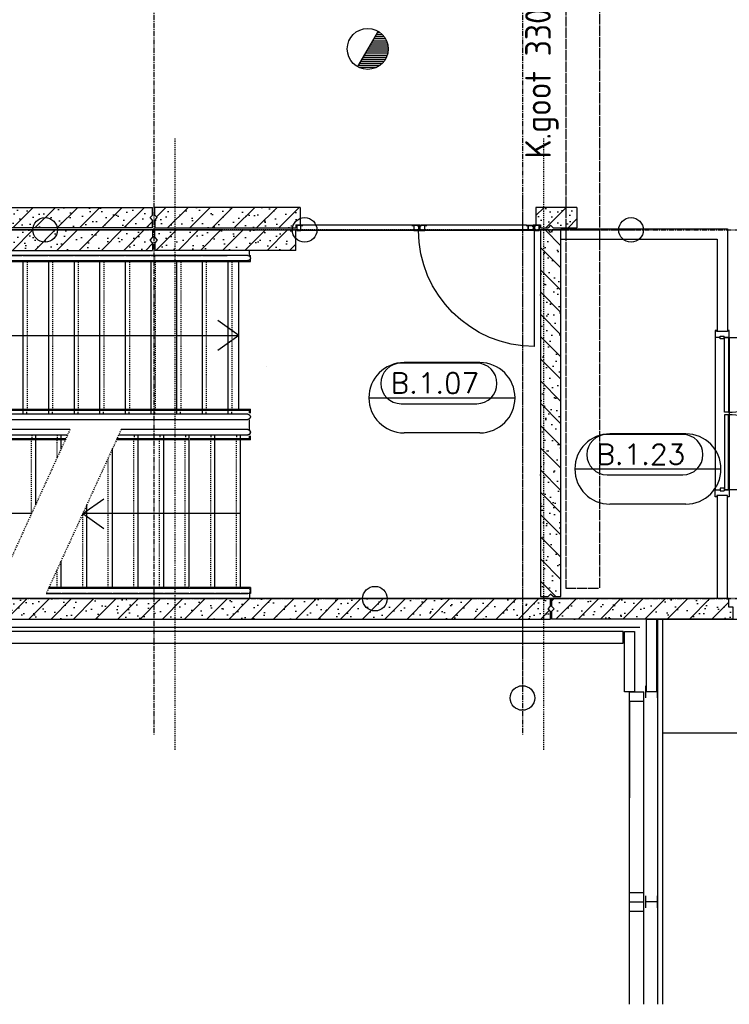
# Model space of a CAD drawing. Extents: x 0 to 1189, y 0 to 841.
# Tile 16 of 33: x 611 to 681, y 105 to 201. Entities that reach past the tile are written whole.
import ezdxf

# ---------------------------------------------------------------- set-up
doc = ezdxf.new("R2010")
doc.units = 0
doc.header["$PDSIZE"] = 2
for name, pattern in [('AUSGEZOGEN', [0]), ('B0304', [6, 5, -0.5, 0, -0.5]), ('B0402', [9.375, 6.25, -3.125]), ('DASHDOT', [25.4, 12.7, -6.35, 0, -6.35]), ('E0001', [1, 1, 0])]:
    doc.linetypes.add(name, pattern=pattern)
doc.layers.get('0').update_dxf_attribs({"linetype": 'CONTINUOUS'})
for name, color, linetype in [('AB$1A---_ATTRIB', 9, 'CONTINUOUS'), ('AL$1A---_ALGEMEEN', 9, 'CONTINUOUS'), ('EL65----_BEVEILIGING', 2, 'CONTINUOUS'), ('ET6130--_KANALISATIE', 7, 'CONTINUOUS'), ('GOTEN', 3, 'CONTINUOUS'), ('STRAMIEN', 1, 'CONTINUOUS')]:
    doc.layers.add(name, color=color, linetype=linetype)
doc.styles.add('ROMANS', font='romans.shx', dxfattribs={"height": 300})
doc.styles.add('ROMANSCURSIEF', font='romans.shx', dxfattribs={"oblique": 15, "height": 300})
doc.styles.get("Standard").update_dxf_attribs({"font": 'ISO'})
pattern_1 = [(225, (0, 0), (108.6116, -108.6116), []), (197, (0, 0), (-41.26, -127.7242), [0, -130.56, -73.92, 0, -107.52]), (228, (0, 0), (29.465, -129.875), [0, -129.28, 0, -131.84, 0, -106.24]), (251, (0, 0), (76.6585, -107.621), [0, -128, 0, -768, -105.28])]

# ---------------------------------------------------------------- blocks, each defined once
blk = doc.blocks.new('-RUIM-NR')
at = {"layer": 'AL$1A---_ALGEMEEN', "color": 15, "linetype": 'ByBlock'}
for p, q in [((339.7, 337.4), (-398.8, 337.4)), ((370.1, 343.2), (-370.1, 343.2)), ((-713.3, 0), (713.3, 0)), ((341.4, -61.6), (-398.8, -61.6)), ((370.1, -343.2), (-370.1, -343.2))]:
    blk.add_line(p, q, dxfattribs=at)
for centre, radius, start, end in [((-370.1, 0), 343.2, 90, 270), ((-398.8, 139.8), 197.6, 90, 270), ((339.7, 139.8), 197.6, 270, 90), ((370.1, 0), 343.2, 270, 90)]:
    blk.add_arc(centre, radius, start, end, dxfattribs=at)
at = {"layer": 'AB$1A---_ATTRIB', "linetype": 'Continuous', "style": 'ROMANS'}
blk.add_attdef('RUIMTENUMMER', (-502.1, 43.4), '', height=200, dxfattribs=at)
at = {"layer": 'AB$1A---_ATTRIB', "color": 1, "linetype": 'Continuous', "style": 'ROMANS'}
blk.add_attdef('PEILMAAT', (-556.6, -214.3), '', height=150, dxfattribs=at)
blk = doc.blocks.new('-954P1-KHIC')
at = {"layer": 'AL$1A---_ALGEMEEN'}
for p, q in [((-49, -949.2), (-90, -949.2)), ((-90, -949.2), (-90, -975.2)), ((-49, -949.2), (-49, -975.2)), ((-90, -975.2), (-49, -975.2))]:
    blk.add_line(p, q, dxfattribs=at)
at = {"layer": 'AL$1A---_ALGEMEEN', "ltscale": 2}
for p, q in [((-139, -1033.2), (-139, -966.2)), ((-139, -966.2), (-90, -966.2)), ((-120.5, -1033.2), (-139, -1033.2)), ((-18.5, -1023.2), (-120.5, -1023.2)), ((-120.5, -1023.2), (-120.5, -1033.2)), ((-49, -966.2), (0, -966.2)), ((-18.5, -1033.2), (-18.5, -1023.2)), ((0, -1033.2), (-18.5, -1033.2)), ((0, -966.2), (0, -1033.2))]:
    blk.add_line(p, q, dxfattribs=at)
blk = doc.blocks.new('-P1KHI05')
at = {"layer": 'AL$1A---_ALGEMEEN', "color": 15, "ltscale": 2}
for p, q in [((1554, 0), (64, 0)), ((1554, -139), (64, -139))]:
    blk.add_line(p, q, dxfattribs=at)
at = {"layer": 'AL$1A---_ALGEMEEN', "ltscale": 2}
for p, q in [((66, -130), (66, -850.5)), ((1552, -130), (1552, -850.5))]:
    blk.add_line(p, q, dxfattribs=at)
at = {"layer": 'AL$1A---_ALGEMEEN', "color": 15}
for points in [[(795.5, -130), (795.5, -91), (66, -91), (66, -130)], [(822.5, -130), (822.5, -91), (1552, -91), (1552, -130)]]:
    blk.add_lwpolyline(points, close=True, dxfattribs=at)
at = {"layer": 'AL$1A---_ALGEMEEN', "ltscale": 2}
for centre, start, end in [((74, -129), 269.36603, 359.92272), ((1544, -129), 180.07728, 270.63397)]:
    blk.add_arc(centre, 721.5, start, end, dxfattribs=at)
at = {"layer": 'AL$1A---_ALGEMEEN', "color": 15, "ltscale": 2, "rotation": 270}
blk.add_blockref('-954P1-KHIC', (1030.2, -139), dxfattribs=at)
at = {"layer": 'AL$1A---_ALGEMEEN', "color": 15, "ltscale": 2, "xscale": -1, "rotation": 89.99999999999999}
blk.add_blockref('-954P1-KHIC', (587.8, -139), dxfattribs=at)
blk = doc.blocks.new('-STREEP')
at = {"layer": 'AL$1A---_ALGEMEEN', "linetype": 'Continuous', "ltscale": 2}
blk.add_line((0, -125), (0, 125), dxfattribs=at)
blk = doc.blocks.new('-P241')
at = {"layer": 'AL$1A---_ALGEMEEN', "ltscale": 2}
h = blk.add_hatch(dxfattribs=at)
h.set_pattern_fill('PREFB', color=256, scale=8, angle=180, style=0)
h.set_pattern_definition(pattern_1)
h.paths.add_polyline_path([(3555, -75), (3580, -50), (3580, 25), (0, 25), (0, -50), (25, -75), (0, -100), (0, -175), (3580, -175), (3580, -100)])
at = {"layer": 'AL$1A---_ALGEMEEN', "linetype": 'DASHDOT', "ltscale": 0.5}
blk.add_line((-355, -350), (4450, -350), dxfattribs=at)
at = {"layer": 'AL$1A---_ALGEMEEN', "color": 15, "linetype": 'Continuous'}
for points in [[(3580, 25), (0, 25), (0, -50)], [(3580, -50), (3580, 25)], [(0, -50), (25, -75), (0, -100)], [(3580, -50), (3555, -75), (3580, -100)], [(0, -100), (0, -175), (3580, -175), (3580, -100)]]:
    blk.add_lwpolyline(points, dxfattribs=at)
at = {"layer": 'AL$1A---_ALGEMEEN', "linetype": 'Continuous', "ltscale": 2}
blk.add_circle((4570, -350), 120, dxfattribs=at)
at = {"layer": 'AL$1A---_ALGEMEEN', "linetype": 'Continuous', "ltscale": 2, "rotation": 180}
for p in [(0, -350), (3600, -350)]:
    blk.add_blockref('-STREEP', p, dxfattribs=at)
blk = doc.blocks.new('-P303')
at = {"layer": 'AL$1A---_ALGEMEEN'}
h = blk.add_hatch(dxfattribs=at)
h.set_pattern_fill('PREFB', color=256, scale=8, angle=180, style=0)
h.set_pattern_definition([(225, (-228, -20), (108.6116, -108.6116), []), (197, (-228, -20), (-41.26, -127.7242), [0, -130.56, -73.92, 0, -107.52]), (228, (-228, -20), (29.465, -129.875), [0, -129.28, 0, -131.84, 0, -106.24]), (251, (-228, -20), (76.6585, -107.621), [0, -128, 0, -768, -105.28])])
h.paths.add_polyline_path([(-132, -100), (-175, -100), (-175, -20), (-250, -20), (-275, -45), (-300, -20), (-532, -20), (-532, -220), (-132, -220)])
h.paths.add_polyline_path([(3590, -95), (3590, -20), (2213, -20), (2213, -100), (2170, -100), (2170, -220), (3590, -220), (3590, -145), (3565, -120)])
at = {"layer": 'AL$1A---_ALGEMEEN', "linetype": 'DASHDOT', "ltscale": 0.5}
blk.add_line((-1155.2, 0), (4539.9, 0), dxfattribs=at)
at = {"layer": 'AL$1A---_ALGEMEEN', "color": 15, "linetype": 'Continuous'}
for p, q in [((-532, -220), (-532, -20)), ((-300, -20), (-532, -20)), ((-300, -20), (-275, -45)), ((-275, -45), (-250, -20)), ((-175, -20), (-250, -20)), ((-175, -50), (-175, -20)), ((-132, -50), (-175, -50)), ((-132, -220), (-132, -50)), ((2170, -220), (2170, -50)), ((2213, -50), (2170, -50)), ((3590, -20), (2213, -20)), ((2213, -50), (2213, -20)), ((3590, -95), (3565, -120)), ((3590, -95), (3590, -20)), ((3565, -120), (3590, -145)), ((3590, -145), (3590, -220)), ((-532, -220), (-132, -220)), ((2170, -220), (3590, -220))]:
    blk.add_line(p, q, dxfattribs=at)
at = {"layer": 'AL$1A---_ALGEMEEN', "linetype": 'Continuous', "ltscale": 2}
blk.add_circle((4659.9, 0), 120, dxfattribs=at)
for p in [(0, 0), (3600, 0)]:
    blk.add_point(p, dxfattribs=at)
blk = doc.blocks.new('-P302')
at = {"layer": 'AL$1A---_ALGEMEEN'}
h = blk.add_hatch(dxfattribs=at)
h.set_pattern_fill('PREFB', color=256, scale=8, style=0)
h.set_pattern_definition([(45, (0, 0), (-108.6116, 108.6116), []), (17, (0, 0), (41.26, 127.7242), [0, -130.56, -73.92, 0, -107.52]), (48, (0, 0), (-29.465, 129.875), [0, -129.28, 0, -131.84, 0, -106.24]), (71, (0, 0), (-76.6585, 107.621), [0, -128, 0, -768, -105.28])])
h.paths.add_polyline_path([(10, -20), (3590, -20), (3590, -220), (3515, -220), (3490, -195), (3465, -220), (10, -220)])
at = {"layer": 'AL$1A---_ALGEMEEN', "linetype": 'DASHDOT', "ltscale": 0.5}
blk.add_line((-665.6, 0), (4301.3, 0), dxfattribs=at)
at = {"layer": 'AL$1A---_ALGEMEEN', "color": 15, "linetype": 'Continuous'}
for p, q in [((10, -20), (3590, -20)), ((10, -20), (10, -95)), ((10, -95), (35, -120)), ((3590, -20), (3590, -220)), ((35, -120), (10, -145)), ((10, -145), (10, -220)), ((3465, -220), (10, -220)), ((3465, -220), (3490, -195)), ((3490, -195), (3515, -220)), ((3590, -220), (3515, -220))]:
    blk.add_line(p, q, dxfattribs=at)
at = {"layer": 'AL$1A---_ALGEMEEN', "linetype": 'Continuous', "ltscale": 2}
blk.add_circle((4421.3, 0), 120, dxfattribs=at)
for p in [(0, 0), (3600, 0)]:
    blk.add_point(p, dxfattribs=at)
blk = doc.blocks.new('-STR-H2')
at = {"layer": 'AL$1A---_ALGEMEEN', "linetype": 'DASHDOT', "ltscale": 0.5}
blk.add_line((-3600, 0), (-9880, 0), dxfattribs=at)
at = {"layer": 'AL$1A---_ALGEMEEN', "linetype": 'Continuous', "ltscale": 2}
blk.add_circle((-10000, 0), 120, dxfattribs=at)
for p in [(-8560, 0), (-4960, 0)]:
    blk.add_point(p, dxfattribs=at)
blk = doc.blocks.new('-P304')
at = {"layer": 'AL$1A---_ALGEMEEN', "ltscale": 2}
h = blk.add_hatch(dxfattribs=at)
h.set_pattern_fill('PREFB', color=256, scale=8, angle=180, style=0)
h.set_pattern_definition(pattern_1)
h.paths.add_polyline_path([(347, 200), (-3590, 200), (-3590, 125), (-3565, 100), (-3590, 75), (-3590, 0), (304, 0), (304, 80), (347, 80)])
h.paths.add_polyline_path([(3315, 200), (1547, 200), (1547, 80), (1590, 80), (1590, 0), (3315, 0)])
at = {"layer": 'AL$1A---_ALGEMEEN', "color": 15, "linetype": 'Continuous'}
for p, q in [((347, 80), (347, 200)), ((1547, 80), (1547, 200)), ((1547, 200), (3315, 200)), ((-3590, 75), (-3590, 0)), ((-3590, 0), (304, 0)), ((304, 0), (304, 80)), ((304, 80), (347, 80)), ((1590, 80), (1547, 80)), ((1590, 0), (1590, 80)), ((1590, 0), (3315, 0))]:
    blk.add_line(p, q, dxfattribs=at)
at = {"layer": 'AL$1A---_ALGEMEEN', "ltscale": 2}
for p, q in [((3315, 125), (3315, 200)), ((3315, 0), (3315, 75))]:
    blk.add_line(p, q, dxfattribs=at)
at = {"layer": 'AL$1A---_ALGEMEEN', "color": 15, "linetype": 'Continuous'}
for points in [[(-3590, 200), (-3590, 125)], [(-3590, 200), (347, 200)], [(347, 200), (-3590, 200)], [(-3590, 125), (-3565, 100), (-3590, 75)], [(3315, 125), (3290, 100), (3315, 75)]]:
    blk.add_lwpolyline(points, dxfattribs=at)
at = {"layer": 'AL$1A---_ALGEMEEN', "linetype": 'Continuous', "ltscale": 2, "rotation": 180}
blk.add_blockref('-STR-H2', (-4960, 0), dxfattribs=at)
blk = doc.blocks.new('-954P1NIVO1')
at = {"layer": 'AL$1A---_ALGEMEEN', "color": 15, "linetype": 'DASHDOT'}
for p, q in [((0, -766.3), (0, 8222.2)), ((3600, -766.3), (3600, 8222.2)), ((-1474.4, 7200), (4497.7, 7200)), ((-1474.4, 3600), (4497.7, 3600)), ((-1474.4, 0), (4497.7, 0))]:
    blk.add_line(p, q, dxfattribs=at)
at = {"layer": 'AL$1A---_ALGEMEEN', "color": 15}
for p, q in [((50, 4335), (50, 4325)), ((110, 4335), (50, 4335)), ((110, 4335), (110, 4244.7)), ((1550, 4335), (1590, 4335)), ((1550, 4335), (1550, 4244.7)), ((1810, 4335), (1850, 4335)), ((1850, 4115.9), (1850, 4335)), ((3290, 4335), (3312.7, 4335)), ((3290, 4115.9), (3290, 4335)), ((3339.6, 4335), (3350, 4335)), ((3350, 4325), (3350, 4335)), ((50, 4325), (0, 4325)), ((50, 4310), (50, 4244.7)), ((50, 4234.7), (50, 3994.7)), ((100, 4310), (100, 4244.7)), ((100, 4234.7), (100, 3994.7)), ((110, 4234.7), (110, 3994.7)), ((1590, 4234.7), (110, 4234.7)), ((1590, 4234.7), (110, 4234.7)), ((830, 4234.7), (830, 2697.2)), ((1550, 4234.7), (1550, 3994.7)), ((1560, 4325), (1590, 4325)), ((1560, 4325), (1560, 4244.7)), ((1560, 4234.7), (1560, 3994.7)), ((1652.1, 4325), (1745.6, 4325)), ((1810, 4325), (1840, 4325)), ((1840, 4115.9), (1840, 4325)), ((3350, 4325), (3400, 4325)), ((1850, 4222.2), (3290, 4222.2)), ((2570, 4222.2), (2423.9, 4015.1)), ((2570, 4222.2), (2716.1, 4015.1)), ((2570, 1365.9), (2570, 4222.2)), ((1810, 4115.9), (3290, 4115.9)), ((1840, 3865.9), (1840, 4105.9)), ((1850, 3865.9), (1850, 4105.9)), ((3290, 3865.9), (3290, 4105.9)), ((3300, 3865.9), (3300, 4105.9)), ((3350, 3865.9), (3350, 4105.9)), ((50, 3984.7), (50, 3744.7)), ((100, 3984.7), (100, 3744.7)), ((110, 3984.7), (110, 3744.7)), ((1590, 3984.7), (110, 3984.7)), ((1550, 3984.7), (1550, 3744.7)), ((1560, 3984.7), (1560, 3744.7)), ((1810, 3865.9), (3290, 3865.9)), ((1840, 3615.9), (1840, 3855.9)), ((1850, 3615.9), (1850, 3855.9)), ((3290, 3615.9), (3290, 3855.9)), ((3300, 3615.9), (3300, 3855.9)), ((3350, 3615.9), (3350, 3855.9)), ((50, 3734.7), (50, 3494.7)), ((100, 3734.7), (100, 3494.7)), ((110, 3734.7), (110, 3494.7)), ((1590, 3734.7), (110, 3734.7)), ((1550, 3734.7), (1550, 3494.7)), ((1560, 3734.7), (1560, 3494.7)), ((1810, 3615.9), (3290, 3615.9)), ((1840, 3365.9), (1840, 3605.9)), ((1850, 3365.9), (1850, 3605.9)), ((3290, 3365.9), (3290, 3605.9)), ((3300, 3365.9), (3300, 3605.9)), ((3350, 3365.9), (3350, 3605.9)), ((50, 3484.7), (50, 3244.7)), ((100, 3484.7), (100, 3244.7)), ((110, 3484.7), (110, 3244.7)), ((1590, 3484.7), (110, 3484.7)), ((1550, 3484.7), (1550, 3244.7)), ((1560, 3484.7), (1560, 3244.7)), ((1810, 3365.9), (3290, 3365.9)), ((1840, 3115.9), (1840, 3355.9)), ((1850, 3115.9), (1850, 3355.9)), ((3290, 3115.9), (3290, 3355.9)), ((3300, 3115.9), (3300, 3355.9)), ((3350, 3115.9), (3350, 3355.9)), ((50, 3234.7), (50, 2994.7)), ((100, 3234.7), (100, 2994.7)), ((110, 3234.7), (110, 2994.7)), ((1590, 3234.7), (110, 3234.7)), ((1550, 3234.7), (1550, 3026.7)), ((1560, 3234.7), (1560, 3031.3)), ((1810, 3115.9), (3290, 3115.9)), ((1840, 2865.9), (1840, 3105.9)), ((1850, 2865.9), (1850, 3105.9)), ((3290, 2865.9), (3290, 3105.9)), ((3300, 2865.9), (3300, 3105.9)), ((3350, 2865.9), (3350, 3105.9)), ((50, 2984.7), (50, 2744.7)), ((100, 2984.7), (100, 2744.7)), ((110, 2984.7), (110, 2744.7)), ((1458.2, 2984.7), (110, 2984.7)), ((830.1, 2697.2), (684, 2904.3)), ((830.1, 2697.2), (976.1, 2904.3)), ((1810, 2865.9), (3290, 2865.9)), ((1840, 2615.9), (1840, 2855.9)), ((1850, 2615.9), (1850, 2855.9)), ((3290, 2615.9), (3290, 2855.9)), ((3300, 2615.9), (3300, 2855.9)), ((3350, 2615.9), (3350, 2855.9)), ((50, 2734.7), (50, 2494.7)), ((100, 2734.7), (100, 2494.7)), ((110, 2734.7), (110, 2494.7)), ((912, 2734.7), (110, 2734.7)), ((1810, 2615.9), (3290, 2615.9)), ((1840, 2365.9), (1840, 2605.9)), ((1850, 2365.9), (1850, 2605.9)), ((3290, 2365.9), (3290, 2605.9)), ((3300, 2365.9), (3300, 2605.9)), ((3350, 2365.9), (3350, 2605.9)), ((1550, 2526.7), (1550, 2494.7)), ((1560, 2531.3), (1560, 2494.7)), ((50, 2484.7), (50, 2340.2)), ((100, 2484.7), (100, 2363.1)), ((365.8, 2484.7), (110, 2484.7)), ((110, 2484.7), (110, 2367.6)), ((1600, 2484.7), (1458.2, 2484.7)), ((1550, 2484.7), (1550, 2244.7)), ((1560, 2484.7), (1560, 2244.7)), ((1810, 2365.9), (3290, 2365.9)), ((1840, 2115.9), (1840, 2355.9)), ((1850, 2115.9), (1850, 2355.9)), ((3290, 2115.9), (3290, 2355.9)), ((3300, 2115.9), (3300, 2355.9)), ((3350, 2115.9), (3350, 2355.9)), ((1600, 2234.7), (912, 2234.7)), ((1550, 2234.7), (1550, 1994.7)), ((1560, 2234.7), (1560, 1994.7)), ((830, 2197.2), (830, 1365.9)), ((1810, 2115.9), (3290, 2115.9)), ((1840, 1865.9), (1840, 2105.9)), ((1850, 1865.9), (1850, 2105.9)), ((3290, 1865.9), (3290, 2105.9)), ((3300, 1865.9), (3300, 2105.9)), ((3350, 1865.9), (3350, 2105.9)), ((1600, 1984.7), (365.8, 1984.7)), ((1550, 1984.7), (1550, 1744.7)), ((1560, 1984.7), (1560, 1744.7)), ((50, 1840.2), (50, 1744.7)), ((100, 1863.1), (100, 1744.7)), ((110, 1867.6), (110, 1744.7)), ((830, 1628.4), (683.9, 1835.5)), ((830, 1628.4), (976.1, 1835.5)), ((1810, 1865.9), (3290, 1865.9)), ((1840, 1615.9), (1840, 1855.9)), ((1850, 1615.9), (1850, 1855.9)), ((3290, 1615.9), (3290, 1855.9)), ((3300, 1615.9), (3300, 1855.9)), ((3350, 1615.9), (3350, 1855.9)), ((110, 1734.7), (110, 1515)), ((1600, 1734.7), (110, 1734.7)), ((1550, 1734.7), (1550, 1515)), ((1560, 1734.7), (1560, 1525)), ((1550, 1628.4), (110, 1628.4)), ((1810, 1615.9), (3290, 1615.9)), ((1810, 1615.9), (3290, 1615.9)), ((1840, 1525), (1840, 1605.9)), ((1850, 1515), (1850, 1605.9)), ((1850, 1577.7), (3290, 1577.7)), ((3290, 1515), (3290, 1605.9)), ((50, 1525), (0, 1525)), ((110, 1515), (92.1, 1515)), ((1610, 1515), (1550, 1515)), ((1594.4, 1525), (1560, 1525)), ((1645, 1525), (1755, 1525)), ((1850, 1515), (1792.3, 1515)), ((1840, 1525), (1801.3, 1525)), ((3290, 1515), (3306.9, 1515)), ((2570, 1365.9), (830, 1365.9))]:
    blk.add_line(p, q, dxfattribs=at)
at = {"layer": 'AL$1A---_ALGEMEEN'}
for p, q in [((1600, 3049.6), (1600, 4310)), ((1650, 4310), (1650, 3072.5)), ((1750, 1540), (1750, 4310)), ((1800, 4310), (1800, 1540)), ((3300, 1540), (3300, 4310)), ((3350, 4310), (3350, 1540)), ((1600, 1540), (1600, 2549.6)), ((1650, 2572.5), (1650, 1540)), ((50, 1540), (50, 1840.2)), ((100, 1863.1), (100, 1540))]:
    blk.add_line(p, q, dxfattribs=at)
at = {"layer": 'AL$1A---_ALGEMEEN', "color": 15, "linetype": 'B0402', "ltscale": 0.1}
for p, q in [((110, 4197.2), (1550, 4197.2)), ((3290, 4153.4), (1850, 4153.4)), ((110, 3947.2), (1550, 3947.2)), ((3290, 3903.4), (1850, 3903.4)), ((110, 3697.2), (1550, 3697.2)), ((3290, 3653.4), (1850, 3653.4)), ((110, 3447.2), (1550, 3447.2)), ((3290, 3403.4), (1850, 3403.4)), ((110, 3197.2), (1550, 3197.2)), ((3290, 3153.4), (1850, 3153.4)), ((110, 2947.2), (1376.3, 2947.2)), ((3290, 2903.4), (1850, 2903.4)), ((110, 2697.2), (830.1, 2697.2)), ((3290, 2653.4), (1850, 2653.4)), ((110, 2447.2), (283.8, 2447.2)), ((1376.3, 2447.2), (1550, 2447.2)), ((3290, 2403.4), (1850, 2403.4)), ((830.1, 2197.2), (1550, 2197.2)), ((3290, 2153.4), (1850, 2153.4)), ((283.8, 1947.2), (1550, 1947.2)), ((3290, 1903.4), (1850, 1903.4)), ((110, 1697.2), (1550, 1697.2)), ((3290, 1653.4), (1850, 1653.4))]:
    blk.add_line(p, q, dxfattribs=at)
at = {"layer": 'AL$1A---_ALGEMEEN', "color": 15, "linetype": 'B0402', "ltscale": 0.05}
for p, q in [((1590, 4199.3), (1550, 4199.3)), ((1810, 4151.3), (1850, 4151.3)), ((1590, 3949.3), (1550, 3949.3)), ((1810, 3901.3), (1850, 3901.3)), ((1590, 3699.3), (1550, 3699.3)), ((1810, 3651.3), (1850, 3651.3)), ((1590, 3449.3), (1550, 3449.3)), ((1810, 3401.3), (1850, 3401.3)), ((3290, 3401.3), (3350, 3401.3)), ((1590, 3199.3), (1550, 3199.3)), ((1810, 3151.3), (1850, 3151.3)), ((1810, 2901.3), (1850, 2901.3)), ((1810, 2651.3), (1850, 2651.3)), ((1600, 2449.3), (1550, 2449.3)), ((1810, 2401.3), (1850, 2401.3)), ((1600, 2199.3), (1550, 2199.3)), ((1810, 2151.3), (1850, 2151.3)), ((1600, 1949.3), (1550, 1949.3)), ((1810, 1901.3), (1850, 1901.3)), ((1600, 1699.3), (1550, 1699.3)), ((1810, 1651.3), (1850, 1651.3))]:
    blk.add_line(p, q, dxfattribs=at)
at = {"layer": 'AL$1A---_ALGEMEEN', "color": 15, "linetype": 'B0402'}
for p, q in [((1650, 3072.5), (50, 2340.2)), ((1650, 2572.5), (50, 1840.2))]:
    blk.add_line(p, q, dxfattribs=at)
at = {"layer": 'AL$1A---_ALGEMEEN', "color": 15}
for points in [[(2270.6, 4494.7), (2270.6, 4494.7), (2270.6, 4494.7), (2270.6, 4494.7), (2270.6, 4494.7), (2270.6, 4494.7), (2270.6, 4494.7)], [(1129.4, 1355.9), (1129.4, 1355.9), (1129.4, 1355.9), (1129.4, 1355.9), (1129.4, 1355.9), (1129.4, 1355.9), (1129.4, 1355.9)]]:
    blk.add_lwpolyline(points, dxfattribs=at)
at = {"layer": 'AL$1A---_ALGEMEEN'}
for points in [[(50, 2340.2), (50, 4310, -1), (100, 4310), (100, 2363.1)], [(1600, 3049.6), (1600, 4310, -1), (1650, 4310), (1650, 3072.5)]]:
    blk.add_lwpolyline(points, format="xyb", dxfattribs=at)
for centre, start, end in [((1625, 4310), 0, 180), ((1775, 4310), 0, 180), ((3325, 4310), 0, 180), ((75, 1540), 180, 0), ((1625, 1540), 180, 0), ((1775, 1540), 180, 0), ((3325, 1540), 180, 0)]:
    blk.add_arc(centre, 25, start, end, dxfattribs=at)
blk = doc.blocks.new('01564')
at = {"layer": 'AL$1A---_ALGEMEEN', "color": 15, "linetype": 'AUSGEZOGEN'}
for p, q in [((0, 1.5), (0, 48.5)), ((1.5, 50), (38.5, 50)), ((1.5, 1.5), (1.5, 48.5)), ((1.5, 48.5), (38.5, 48.5)), ((40, 1.5), (1.5, 1.5)), ((58.5, 0), (1.5, 0)), ((38.5, 48.5), (38.5, 3)), ((40, 48.5), (40, 3)), ((40, 3), (58.5, 3)), ((58.5, 1.5), (40, 1.5))]:
    blk.add_line(p, q, dxfattribs=at)
for centre, start, end in [((1.5, 48.5), 90, 180), ((1.5, 1.5), 180, 270), ((38.5, 48.5), 0, 90), ((40, 3), 180, 270), ((58.5, 1.5), 0, 90), ((58.5, 1.5), 270, 0)]:
    blk.add_arc(centre, 1.5, start, end, dxfattribs=at)
blk = doc.blocks.new('30114')
at = {"layer": 'AL$1A---_ALGEMEEN', "color": 15, "linetype": 'AUSGEZOGEN'}
for p, q in [((-18.5, 3), (0, 3)), ((0, 1.5), (-18.5, 1.5)), ((0, 0), (-18.5, 0)), ((0, 21.22636), (0, 48.5)), ((0, 3), (0, 21.22636)), ((42, 1.5), (0, 1.5)), ((61.5, 0), (0, 0)), ((1.5, 50), (38.5, 50)), ((1.5, 21.22636), (1.5, 48.5)), ((1.5, 48.5), (38.5, 48.5)), ((1.5, 3), (1.5, 21.22636)), ((38.5, 48.5), (38.5, 43)), ((40, 48.5), (40, 43)), ((40, 43), (48.5, 43)), ((40, 41.5), (48.5, 41.5)), ((48.5, 8.5), (42, 8.5)), ((48.5, 7), (42, 7)), ((42, 3), (61.5, 3)), ((42, 1.5), (61.5, 1.5)), ((48.5, 41.5), (48.5, 21.22636)), ((48.5, 21.22636), (48.5, 8.5)), ((50, 41.5), (50, 21.22636)), ((50, 21.22636), (50, 8.5))]:
    blk.add_line(p, q, dxfattribs=at)
for centre, radius, start, end in [((-18.5, 1.5), 1.5, 90, 180), ((-18.5, 1.5), 1.5, 180, 270), ((1.5, 48.5), 1.5, 90, 180), ((0, 3), 1.5, 270, 0), ((38.5, 48.5), 1.5, 0, 90), ((40, 43), 1.5, 180, 270), ((42, 5), 3.5, 90, 180), ((42, 5), 3.5, 180, 270), ((42, 5), 2, 90, 180), ((42, 5), 2, 180, 270), ((48.5, 41.5), 1.5, 0, 90), ((48.5, 8.5), 1.5, 270, 0), ((61.5, 1.5), 1.5, 0, 90), ((61.5, 1.5), 1.5, 270, 0)]:
    blk.add_arc(centre, radius, start, end, dxfattribs=at)
blk = doc.blocks.new('30416')
at = {"layer": 'AL$1A---_ALGEMEEN', "color": 15, "linetype": 'AUSGEZOGEN'}
for p, q in [((-21.50002, 50), (9.86174, 50.00002)), ((-21.50002, 48.5), (-2.000015, 48.5)), ((-2.000015, 47), (-21.50002, 47)), ((-10, 31.0621), (-10, 41.5)), ((-10, 8.5), (-10, 31.0621)), ((-8.5, 43), (-2, 43)), ((-8.5, 41.5), (-2, 41.5)), ((-8.5, 31.0621), (-8.5, 41.5)), ((-8.5, 8.5), (-8.5, 31.0621)), ((0, 8.5), (-8.5, 8.5)), ((0, 7), (-8.5, 7)), ((-2.000015, 48.5), (9.86174, 48.5)), ((0, 1.5), (0, 7)), ((1.5, 1.5), (1.5, 7)), ((9.861786, 1.5), (1.5, 1.5)), ((9.861786, 0), (1.5, 0)), ((40, 1.500015), (9.861755, 1.5)), ((9.861786, 50), (38.5, 50.00002)), ((9.861786, 48.5), (38.5, 48.50002)), ((58.50002, 0.000015), (9.861786, 0)), ((38.5, 48.5), (38.5, 31.0621)), ((38.5, 31.06212), (38.5, 3.000015)), ((40, 48.5), (40, 31.0621)), ((40, 31.06212), (40, 3.000015)), ((40, 3.000015), (58.5, 3.000015)), ((58.50002, 1.500015), (40, 1.500015))]:
    blk.add_line(p, q, dxfattribs=at)
for centre, radius, start, end in [((-21.50002, 48.5), 1.5, 90, 180), ((-21.50002, 48.5), 1.5, 180, 270), ((-8.5, 41.5), 1.5, 90, 180), ((-8.5, 8.5), 1.5, 180, 270), ((-2.000015, 45), 3.5, 0, 90.00001), ((-2.000015, 45), 2, 0, 90.00001), ((-2.000015, 45), 3.5, 270, 0), ((-2.000015, 45), 2, 270, 0), ((0, 7), 1.5, 0, 90), ((1.5, 1.5), 1.5, 180, 270), ((38.5, 48.5), 1.5, 0, 90.00001), ((40, 3.000015), 1.5, 180, 270), ((58.50002, 1.500015), 1.5, 0, 90.00001), ((58.50002, 1.500015), 1.5, 270, 0)]:
    blk.add_arc(centre, radius, start, end, dxfattribs=at)
blk = doc.blocks.new('30013')
at = {"layer": 'AL$1A---_ALGEMEEN', "color": 15, "linetype": 'AUSGEZOGEN'}
for p, q in [((0, 48.5), (0, 20.92189)), ((0, 20.92189), (0, 1.5)), ((38.50001, 50), (1.500008, 50)), ((38.50001, 48.5), (1.500008, 48.5)), ((1.500008, 48.5), (1.500008, 20.92189)), ((1.500008, 20.92189), (1.500008, 1.5)), ((1.500008, 1.5), (42.00001, 1.5)), ((1.500008, 0), (61.50001, 0)), ((38.50001, 43), (38.50001, 48.5)), ((40.00001, 43), (40.00001, 48.5)), ((48.50001, 43), (40.00001, 43)), ((48.50001, 41.5), (40.00001, 41.5)), ((42.00001, 8.5), (48.50001, 8.5)), ((42.00001, 7), (48.50001, 7)), ((61.50001, 3), (42.00001, 3)), ((42.00001, 1.5), (61.50001, 1.5)), ((48.50001, 20.92189), (48.50001, 41.5)), ((48.50001, 8.5), (48.50001, 20.92189)), ((50.00001, 20.92189), (50.00001, 41.5)), ((50.00001, 8.5), (50.00001, 20.92189))]:
    blk.add_line(p, q, dxfattribs=at)
for centre, radius, start, end in [((1.500008, 1.5), 1.5, 180, 270), ((1.500015, 48.5), 1.5, 90, 180), ((38.49999, 48.5), 1.5, 0, 90), ((39.99999, 43), 1.5, 180, 270), ((41.99999, 5), 3.5, 90, 180), ((41.99999, 5), 3.5, 180, 270), ((41.99999, 5), 2, 90, 180), ((41.99999, 5), 2, 180, 270), ((48.49999, 41.5), 1.5, 0, 90), ((48.49999, 8.5), 1.5, 270, 0), ((61.50001, 1.5), 1.5, 0, 90), ((61.50001, 1.5), 1.5, 270, 0)]:
    blk.add_arc(centre, radius, start, end, dxfattribs=at)
blk = doc.blocks.new('-954P1-KSI01')
at = {"layer": 'AL$1A---_ALGEMEEN', "ltscale": 2}
blk.add_line((56.49999, -1188.00004), (56.49999, -55), dxfattribs=at)
at = {"layer": 'AL$1A---_ALGEMEEN', "color": 15, "ltscale": 2}
for p, q in [((116.50001, -55.00002), (1129.50001, -55.00002)), ((136.50003, -5.000015), (1109.49999, -5.000015)), ((1234.50001, -55), (2339.5, -55)), ((1254.50001, -5), (2319.5, -5))]:
    blk.add_line(p, q, dxfattribs=at)
at = {"layer": 'AL$1A---_ALGEMEEN', "ltscale": 2}
blk.add_arc((56.49999, -55), 1133.00004, 270, 0, dxfattribs=at)
at = {"layer": 'AL$1A---_ALGEMEEN', "ltscale": 2, "xscale": -1, "rotation": 180}
blk.add_blockref('30013', (10, -5), dxfattribs=at)
at = {"layer": 'AL$1A---_ALGEMEEN', "color": 15, "ltscale": 2, "xscale": -1, "rotation": 180}
blk.add_blockref('30416', (78.00001, -5), dxfattribs=at)
at = {"layer": 'AL$1A---_ALGEMEEN', "ltscale": 2, "rotation": 180}
for name, p in [('30416', (1168.00001, -5)), ('30114', (1236.00001, -5)), ('01564', (2378, -5))]:
    blk.add_blockref(name, p, dxfattribs=at)
blk = doc.blocks.new('-P253')
at = {"layer": 'AL$1A---_ALGEMEEN'}
h = blk.add_hatch(dxfattribs=at)
h.set_pattern_fill('PREFB', color=256, scale=8, angle=180, style=0)
h.set_pattern_definition([(225, (314, 0), (108.612, -108.612), []), (197, (314, 0), (-41.26, -127.724), [0, -130.56, -73.92, 0, -107.52]), (228, (314, 0), (29.465, -129.875), [0, -129.28, 0, -131.84, 0, -106.24]), (251, (314, 0), (76.659, -107.621), [0, -128, 0, -768, -105.28])])
h.paths.add_polyline_path([(1387, -80), (1387, 0), (10, 0), (10, -75), (35, -100), (10, -125), (10, -200), (1387, -200)])
at = {"layer": 'AL$1A---_ALGEMEEN', "linetype": 'DASHDOT', "ltscale": 0.5}
blk.add_line((-1155.2, 0), (4539.9, 0), dxfattribs=at)
at = {"layer": 'AL$1A---_ALGEMEEN', "color": 15, "linetype": 'Continuous'}
for p, q in [((10, 0), (1387, 0)), ((10, -75), (10, 0)), ((1387, -80), (1387, 0)), ((10, -75), (35, -100)), ((1387, -200), (1387, -80)), ((1387, -80), (1387, -80)), ((35, -100), (10, -125)), ((10, -125), (10, -200)), ((1387, -200), (10, -200))]:
    blk.add_line(p, q, dxfattribs=at)
at = {"layer": 'AL$1A---_ALGEMEEN', "linetype": 'Continuous', "ltscale": 2}
blk.add_circle((4659.9, 0), 120, dxfattribs=at)
for p in [(0, 0), (3600, 0)]:
    blk.add_point(p, dxfattribs=at)
blk = doc.blocks.new('-P221')
at = {"layer": 'AL$1A---_ALGEMEEN'}
h = blk.add_hatch(dxfattribs=at)
h.set_pattern_fill('PREFB', color=256, scale=8, angle=180, style=0)
h.set_pattern_definition(pattern_1)
h.paths.add_polyline_path([(-10, 0), (-3590, 0), (-3590, -200), (-3515, -200), (-3490, -175), (-3465, -200), (-10, -200), (-10, -125), (-35, -100), (-10, -75)])
at = {"layer": 'AL$1A---_ALGEMEEN', "linetype": 'DASHDOT', "ltscale": 0.5}
blk.add_line((-5151.3, 0), (1353.7, 0), dxfattribs=at)
at = {"layer": 'AL$1A---_ALGEMEEN', "color": 15, "linetype": 'Continuous'}
for p, q in [((-10, 0), (-3590, 0)), ((-3590, 0), (-3590, -200)), ((-10, 0), (-10, -75)), ((-35, -100), (-10, -75)), ((-3490, -175), (-3515, -200)), ((-3465, -200), (-3490, -175)), ((-10, -125), (-35, -100)), ((-10, -125), (-10, -200)), ((-3590, -200), (-3515, -200)), ((-3465, -200), (-10, -200))]:
    blk.add_line(p, q, dxfattribs=at)
at = {"layer": 'AL$1A---_ALGEMEEN', "linetype": 'Continuous', "ltscale": 2}
blk.add_circle((1473.7, 0), 120, dxfattribs=at)
for p in [(-3600, 0), (0, 0)]:
    blk.add_point(p, dxfattribs=at)
blk = doc.blocks.new('-AAFKE3')
at = {"layer": 'AL$1A---_ALGEMEEN', "color": 15, "ltscale": 2}
blk.add_lwpolyline([(0, 125), (25, 100), (0, 75)], dxfattribs=at)
blk = doc.blocks.new('-P219')
at = {"layer": 'AL$1A---_ALGEMEEN', "linetype": 'Continuous', "ltscale": 2}
h = blk.add_hatch(dxfattribs=at)
h.set_pattern_fill('PREFB', color=256, scale=8, angle=180, style=0)
h.set_pattern_definition([(225, (-285, 0), (108.6116, -108.6116), []), (197, (-285, 0), (-41.26, -127.7242), [0, -130.56, -73.92, 0, -107.52]), (228, (-285, 0), (29.465, -129.875), [0, -129.28, 0, -131.84, 0, -106.24]), (251, (-285, 0), (76.6585, -107.6209), [0, -128, 0, -768, -105.28])])
h.paths.add_polyline_path([(-10, 200), (-7475, 200), (-7475, 125), (-7450, 100), (-7475, 75), (-7475, 0), (-135, 0), (-110, 25), (-85, 0), (-10, 0)])
at = {"layer": 'AL$1A---_ALGEMEEN', "linetype": 'DASHDOT', "ltscale": 0.5}
blk.add_line((-7541.2, 0), (761.4, 0), dxfattribs=at)
at = {"layer": 'AL$1A---_ALGEMEEN', "color": 15, "linetype": 'Continuous'}
for points in [[(-85, 0), (-10, 0), (-10, 200), (-7475, 200), (-7475, 125)], [(-7475, 75), (-7475, 0), (-135, 0)]]:
    blk.add_lwpolyline(points, dxfattribs=at)
at = {"layer": 'AL$1A---_ALGEMEEN', "linetype": 'Continuous', "ltscale": 2}
blk.add_circle((881.4, 0), 120, dxfattribs=at)
for p in [(-7200, 0), (-3590, 0), (0, 0)]:
    blk.add_point(p, dxfattribs=at)
at = {"layer": 'AL$1A---_ALGEMEEN', "color": 15, "linetype": 'Continuous'}
blk.add_blockref('-AAFKE3', (-7475, 0), dxfattribs=at)
at = {"layer": 'AL$1A---_ALGEMEEN', "color": 15, "linetype": 'Continuous', "rotation": 89.99999999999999}
blk.add_blockref('-AAFKE3', (-10, 0), dxfattribs=at)
blk = doc.blocks.new('*U616')
at = {"layer": 'AL$1A---_ALGEMEEN', "color": 15, "linetype": 'ByBlock'}
for points in [[(142335, 110544.7), (142335, 110424.7)], [(142335, 110484.7), (142449, 110484.7)], [(142449, 110544.7), (142449, 110424.7)]]:
    blk.add_lwpolyline(points, dxfattribs=at)
blk = doc.blocks.new('-GEV-VBG')
at = {"layer": 'AL$1A---_ALGEMEEN', "color": 15}
for p, q in [((0, 149), (0, 10)), ((0, 149), (90, 149)), ((90, 149), (90, 10)), ((1960, 149), (2050, 149)), ((1960, 149), (1960, 10)), ((2050, 149), (2050, 10)), ((0, 10), (90, 10)), ((1960, 10), (2050, 10))]:
    blk.add_line(p, q, dxfattribs=at)
at = {"layer": 'AL$1A---_ALGEMEEN'}
for p, q in [((90, 149), (1960, 149)), ((90, 10), (1960, 10))]:
    blk.add_line(p, q, dxfattribs=at)
blk = doc.blocks.new('XREF_B-A3-II-113')
at = {"layer": 'AL$1A---_ALGEMEEN', "color": 8}
for p, q in [((78847.2, 30471.2), (80472.2, 30471.2)), ((78847.2, 30371.2), (80372.2, 30371.2)), ((80372.2, 30371.2), (80372.2, 29470.7)), ((80371.7, 27866.7), (80371.7, 26861.2)), ((80471.7, 27866.7), (80471.7, 26861.2)), ((79516.7, 25851.7), (79516.7, 25947.2)), ((79655.7, 25851.7), (79655.7, 25941.7)), ((79516.7, 24916.7), (79516.7, 25851.7)), ((79655.7, 24916.7), (79655.7, 25851.7)), ((79516.7, 23901.2), (79655.7, 23901.2)), ((79516.7, 23811.2), (79516.7, 23901.2)), ((79655.7, 23811.2), (79655.7, 23901.2)), ((79516.7, 22900.8), (79516.7, 23811.2)), ((79516.7, 23811.2), (79655.7, 23811.2)), ((79655.7, 22900.8), (79655.7, 23811.2))]:
    blk.add_line(p, q, dxfattribs=at)
at = {"layer": 'AL$1A---_ALGEMEEN', "color": 8, "linetype": 'Continuous', "ltscale": 2}
blk.add_line((80472.2, 30471.2), (80472.2, 29470.7), dxfattribs=at)
at = {"layer": 'AL$1A---_ALGEMEEN', "color": 8, "ltscale": 2}
for p, q in [((79782.2, 26661.2), (82202.2, 26661.2)), ((79789.2, 26661.2), (79789.2, 22900.8)), ((79839.2, 26661.2), (79839.2, 22900.8)), ((79456.7, 26541.2), (71172.2, 26541.2)), ((79456.7, 26426.2), (79456.7, 26541.2)), ((79456.7, 26441.2), (79456.7, 26541.2)), ((71057.2, 26426.2), (79456.7, 26426.2)), ((79839.2, 25551.7), (82202.2, 25551.7))]:
    blk.add_line(p, q, dxfattribs=at)
at = {"layer": 'AL$1A---_ALGEMEEN', "color": 8, "linetype": 'Continuous'}
blk.add_line((79516.7, 25851.7), (79516.7, 24916.7), dxfattribs=at)
at = {"layer": 'AL$1A---_ALGEMEEN', "color": 8, "ltscale": 2}
blk.add_lwpolyline([(71202.2, 30162.2), (71202.2, 26581.2), (79616.7, 26581.2)], dxfattribs=at)
at = {"layer": 'AL$1A---_ALGEMEEN', "color": 8}
for points in [[(79682.2, 26661.2), (79782.2, 26661.2), (79782.2, 25951.2), (79682.2, 25951.2)], [(79466.7, 26541.2), (79566.7, 26541.2), (79566.7, 25951.2), (79466.7, 25951.2)]]:
    blk.add_lwpolyline(points, close=True, dxfattribs=at)
at = {"layer": 'STRAMIEN', "color": 8, "linetype": 'B0304', "ltscale": 10}
for p, q in [((74872.2, 86161.2), (74872.2, 25534.2)), ((78472.2, 86161.2), (78472.2, 25534.2)), ((17022.2, 30461.2), (103937.2, 30461.2)), ((17022.2, 26861.2), (103937.2, 26861.2))]:
    blk.add_line(p, q, dxfattribs=at)
at = {"layer": 'AL$1A---_ALGEMEEN', "color": 8, "linetype": 'Continuous', "ltscale": 2, "xscale": -1, "rotation": 270}
blk.add_blockref('-954P1NIVO1', (71482.2, 26861.2), dxfattribs=at)
at = {"layer": 'AL$1A---_ALGEMEEN', "color": 8, "linetype": 'Continuous', "ltscale": 2}
for name, p, rotation in [('-P241', (78822.2, 30461.2), 270), ('-P302', (74872.2, 30461.2), 180), ('-P303', (78472.2, 30461.2), 180), ('-P219', (71272.2, 26861.2), 180), ('-P304', (82072.2, 26861.2), 180)]:
    blk.add_blockref(name, p, dxfattribs=dict(at, rotation=rotation))
for name in ['-P221', '-P253']:
    blk.add_blockref(name, (74872.2, 30461.2), dxfattribs=at)
at = {"layer": 'AL$1A---_ALGEMEEN', "color": 8, "linetype": 'Continuous', "ltscale": 2, "xscale": -1}
blk.add_blockref('-954P1-KSI01', (78647.2, 30511.2), dxfattribs=at)
at = {"layer": 'AL$1A---_ALGEMEEN', "color": 8, "ltscale": 2, "rotation": 90}
blk.add_blockref('-P1KHI05', (80352.2, 27859.7), dxfattribs=at)
at = {"layer": 'AL$1A---_ALGEMEEN', "color": 8}
ref = blk.add_blockref('-RUIM-NR', (77686.2, 28822.5), dxfattribs=at)
ref.add_attrib('RUIMTENUMMER', 'B.1.07', (77184.1, 28865.9), dxfattribs={"layer": 'AB$1A---_ATTRIB', "linetype": 'ByBlock', "height": 200, "style": 'ROMANSCURSIEF'})
ref = blk.add_blockref('-RUIM-NR', (79696.7, 28127.1), dxfattribs=at)
ref.add_attrib('RUIMTENUMMER', 'B.1.23', (79194.6, 28170.5), dxfattribs={"layer": 'AB$1A---_ATTRIB', "linetype": 'ByBlock', "height": 200, "style": 'ROMANSCURSIEF'})
for name, p, rotation in [('*U616', (222124.2, 136436), 180), ('-GEV-VBG', (79665.7, 23901.2), 90), ('*U616', (222124.2, 134386), 180)]:
    blk.add_blockref(name, p, dxfattribs=dict(at, rotation=rotation))
blk = doc.blocks.new('ESDRM')
blk.add_line((1, 1.732), (-1, -1.732))
at = {"color": 0}
for p, q in [((0.577, 1), (1.732, 1)), ((0.693, 1.2), (1.6, 1.2)), ((0.808, 1.4), (1.428, 1.4)), ((0.924, 1.6), (1.2, 1.6)), ((0, 0), (2, 0)), ((0.115, 0.2), (1.99, 0.2)), ((0.231, 0.4), (1.96, 0.4)), ((0.346, 0.6), (1.908, 0.6)), ((0.462, 0.8), (1.833, 0.8)), ((-0.462, -0.8), (1.833, -0.8)), ((-0.346, -0.6), (1.908, -0.6)), ((-0.231, -0.4), (1.96, -0.4)), ((-0.115, -0.2), (1.99, -0.2)), ((-0.924, -1.6), (1.2, -1.6)), ((-0.872, -1.8), (0.872, -1.8)), ((-0.808, -1.4), (1.428, -1.4)), ((-0.693, -1.2), (1.6, -1.2)), ((-0.577, -1), (1.732, -1))]:
    blk.add_line(p, q, dxfattribs=at)
blk.add_circle((0, 0), 2)
blk.add_attdef('GROEPSNUMMER', (3.225, -1.28), '', height=2.5)

msp = doc.modelspace()

# ---------------------------------------------------------------- linework, layer by layer
at = {"layer": 'GOTEN', "linetype": 'E0001'}
for p, q in [((667.871, 222.225), (667.871, 145.31)), ((664.571, 220.925), (664.571, 145.31)), ((664.571, 145.31), (667.871, 145.31))]:
    msp.add_line(p, q, dxfattribs=at)

# ---------------------------------------------------------------- block references
at = {"xscale": 0.01, "yscale": 0.01, "zscale": 0.01}
msp.add_blockref('XREF_B-A3-II-113', (-124.381, -124.335), dxfattribs=at)
at = {"layer": 'EL65----_BEVEILIGING', "linetype": 'E0001'}
msp.add_blockref('ESDRM', (645.24, 197.95), dxfattribs=at)

# ---------------------------------------------------------------- texts
at = {"layer": 'ET6130--_KANALISATIE', "color": 2, "linetype": 'E0001'}
msp.add_text('K.goot 330/200/60', height=2.5, rotation=90, dxfattribs=at).set_placement((663.107, 187.239))

doc.saveas('drawing.dxf')
